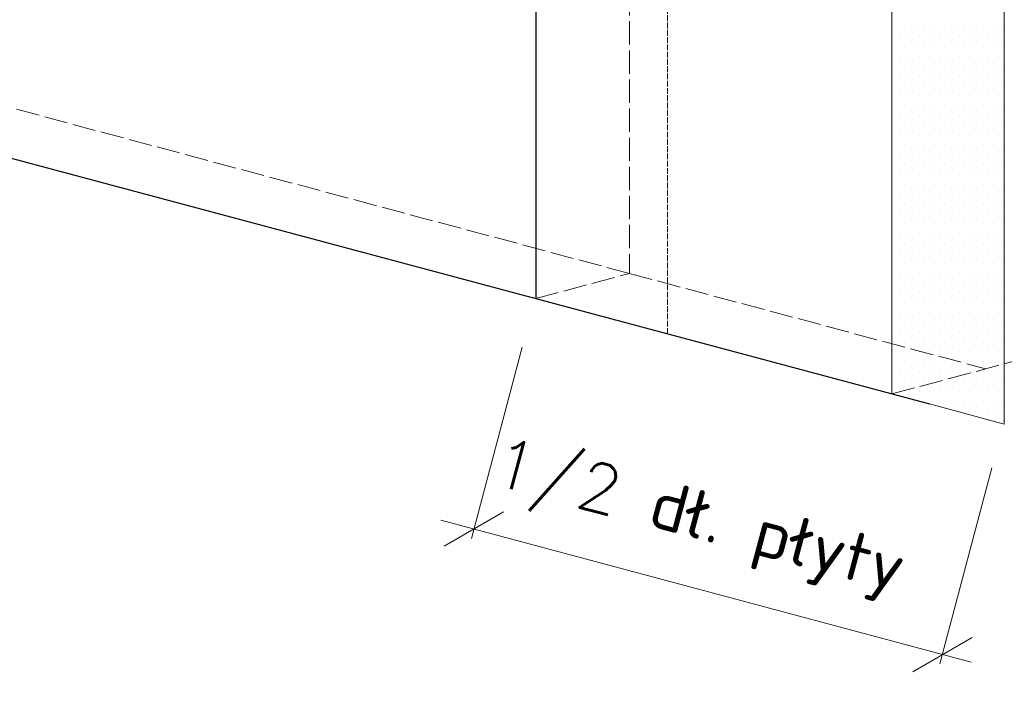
# Model space of a CAD drawing. Header units: millimetres. Extents: x 0 to 54826, y 42154 to 60442.
# Tile 34 of 64: x 49084 to 49591, y 46478 to 46821. Entities that reach past the tile are written whole.
import ezdxf

# ---------------------------------------------------------------- set-up
doc = ezdxf.new("R2010")
doc.units = ezdxf.units.MM
doc.linetypes.add('ACAD_ISO02W100', pattern=[15, 12, -3])
doc.layers.add('DIMENSIONS', color=7, linetype='Continuous')
doc.layers.add('linia', color=100, linetype='Continuous', lineweight=25)
doc.layers.add('przerywa', color=100, linetype='ACAD_ISO02W100', lineweight=5)
doc.styles.get("Standard").update_dxf_attribs({"font": 'GOTHIC.TTF'})

# ---------------------------------------------------------------- blocks, each defined once
blk = doc.blocks.new('_Oblique')
at = {"color": 0, "linetype": 'ByBlock', "lineweight": -2}
blk.add_line((-0.5, -0.5), (0.5, 0.5), dxfattribs=at)

msp = doc.modelspace()

# ---------------------------------------------------------------- linework, layer by layer
at = {"layer": 'DIMENSIONS', "color": 18, "lineweight": 0, "true_color": 0x000000}
for p, q in [((49342.546, 46652.269), (49316.315, 46553.657)), ((49584.578, 46590.15), (49557.796, 46488.952)), ((49300.624, 46563.038), (49573.791, 46489.843))]:
    msp.add_line(p, q, dxfattribs=at)
at = {"layer": 'linia', "color": 18, "true_color": 0x000000}
for p, q in [((49349.464, 46927.371), (49349.464, 46677.371)), ((48866.501, 46806.781), (49349.464, 46677.371)), ((49349.464, 46677.371), (49552.308, 46623.019))]:
    msp.add_line(p, q, dxfattribs=at)
at = {"layer": 'linia', "color": 18, "lineweight": 20, "true_color": 0x000000}
for p, q in [((49532.99, 46878.195), (49532.99, 46628.195)), ((49590.945, 46862.666), (49590.945, 46612.666)), ((49539.737, 46817.503), (49539.737, 46817.503)), ((49544.817, 46817.503), (49544.817, 46817.503)), ((49549.897, 46817.503), (49549.897, 46817.503)), ((49554.977, 46817.503), (49554.977, 46817.503)), ((49560.057, 46817.503), (49560.057, 46817.503)), ((49565.137, 46817.503), (49565.137, 46817.503)), ((49570.217, 46817.503), (49570.217, 46817.503)), ((49575.297, 46817.503), (49575.297, 46817.503)), ((49580.377, 46817.503), (49580.377, 46817.503)), ((49585.457, 46817.503), (49585.457, 46817.503)), ((49590.537, 46817.503), (49590.537, 46817.503)), ((49537.197, 46812.423), (49537.197, 46812.423)), ((49542.277, 46812.423), (49542.277, 46812.423)), ((49547.357, 46812.423), (49547.357, 46812.423)), ((49552.437, 46812.423), (49552.437, 46812.423)), ((49557.517, 46812.423), (49557.517, 46812.423)), ((49562.597, 46812.423), (49562.597, 46812.423)), ((49567.677, 46812.423), (49567.677, 46812.423)), ((49572.757, 46812.423), (49572.757, 46812.423)), ((49577.837, 46812.423), (49577.837, 46812.423)), ((49582.917, 46812.423), (49582.917, 46812.423)), ((49587.997, 46812.423), (49587.997, 46812.423)), ((49539.737, 46807.343), (49539.737, 46807.343)), ((49544.817, 46807.343), (49544.817, 46807.343)), ((49549.897, 46807.343), (49549.897, 46807.343)), ((49554.977, 46807.343), (49554.977, 46807.343)), ((49560.057, 46807.343), (49560.057, 46807.343)), ((49565.137, 46807.343), (49565.137, 46807.343)), ((49570.217, 46807.343), (49570.217, 46807.343)), ((49575.297, 46807.343), (49575.297, 46807.343)), ((49580.377, 46807.343), (49580.377, 46807.343)), ((49585.457, 46807.343), (49585.457, 46807.343)), ((49590.537, 46807.343), (49590.537, 46807.343)), ((49537.197, 46802.263), (49537.197, 46802.263)), ((49542.277, 46802.263), (49542.277, 46802.263)), ((49547.357, 46802.263), (49547.357, 46802.263)), ((49552.437, 46802.263), (49552.437, 46802.263)), ((49557.517, 46802.263), (49557.517, 46802.263)), ((49562.597, 46802.263), (49562.597, 46802.263)), ((49567.677, 46802.263), (49567.677, 46802.263)), ((49572.757, 46802.263), (49572.757, 46802.263)), ((49577.837, 46802.263), (49577.837, 46802.263)), ((49582.917, 46802.263), (49582.917, 46802.263)), ((49587.997, 46802.263), (49587.997, 46802.263)), ((49539.737, 46797.183), (49539.737, 46797.183)), ((49544.817, 46797.183), (49544.817, 46797.183)), ((49549.897, 46797.183), (49549.897, 46797.183)), ((49554.977, 46797.183), (49554.977, 46797.183)), ((49560.057, 46797.183), (49560.057, 46797.183)), ((49565.137, 46797.183), (49565.137, 46797.183)), ((49570.217, 46797.183), (49570.217, 46797.183)), ((49575.297, 46797.183), (49575.297, 46797.183)), ((49580.377, 46797.183), (49580.377, 46797.183)), ((49585.457, 46797.183), (49585.457, 46797.183)), ((49590.537, 46797.183), (49590.537, 46797.183)), ((49537.197, 46792.103), (49537.197, 46792.103)), ((49542.277, 46792.103), (49542.277, 46792.103)), ((49547.357, 46792.103), (49547.357, 46792.103)), ((49552.437, 46792.103), (49552.437, 46792.103)), ((49557.517, 46792.103), (49557.517, 46792.103)), ((49562.597, 46792.103), (49562.597, 46792.103)), ((49567.677, 46792.103), (49567.677, 46792.103)), ((49572.757, 46792.103), (49572.757, 46792.103)), ((49577.837, 46792.103), (49577.837, 46792.103)), ((49582.917, 46792.103), (49582.917, 46792.103)), ((49587.997, 46792.103), (49587.997, 46792.103)), ((49539.737, 46787.023), (49539.737, 46787.023)), ((49544.817, 46787.023), (49544.817, 46787.023)), ((49549.897, 46787.023), (49549.897, 46787.023)), ((49554.977, 46787.023), (49554.977, 46787.023)), ((49560.057, 46787.023), (49560.057, 46787.023)), ((49565.137, 46787.023), (49565.137, 46787.023)), ((49570.217, 46787.023), (49570.217, 46787.023)), ((49575.297, 46787.023), (49575.297, 46787.023)), ((49580.377, 46787.023), (49580.377, 46787.023)), ((49585.457, 46787.023), (49585.457, 46787.023)), ((49590.537, 46787.023), (49590.537, 46787.023)), ((49537.197, 46781.943), (49537.197, 46781.943)), ((49542.277, 46781.943), (49542.277, 46781.943)), ((49547.357, 46781.943), (49547.357, 46781.943)), ((49552.437, 46781.943), (49552.437, 46781.943)), ((49557.517, 46781.943), (49557.517, 46781.943)), ((49562.597, 46781.943), (49562.597, 46781.943)), ((49567.677, 46781.943), (49567.677, 46781.943)), ((49572.757, 46781.943), (49572.757, 46781.943)), ((49577.837, 46781.943), (49577.837, 46781.943)), ((49582.917, 46781.943), (49582.917, 46781.943)), ((49587.997, 46781.943), (49587.997, 46781.943)), ((49539.737, 46776.863), (49539.737, 46776.863)), ((49544.817, 46776.863), (49544.817, 46776.863)), ((49549.897, 46776.863), (49549.897, 46776.863)), ((49554.977, 46776.863), (49554.977, 46776.863)), ((49560.057, 46776.863), (49560.057, 46776.863)), ((49565.137, 46776.863), (49565.137, 46776.863)), ((49570.217, 46776.863), (49570.217, 46776.863)), ((49575.297, 46776.863), (49575.297, 46776.863)), ((49580.377, 46776.863), (49580.377, 46776.863)), ((49585.457, 46776.863), (49585.457, 46776.863)), ((49590.537, 46776.863), (49590.537, 46776.863)), ((49537.197, 46771.783), (49537.197, 46771.783)), ((49542.277, 46771.783), (49542.277, 46771.783)), ((49547.357, 46771.783), (49547.357, 46771.783)), ((49552.437, 46771.783), (49552.437, 46771.783)), ((49557.517, 46771.783), (49557.517, 46771.783)), ((49562.597, 46771.783), (49562.597, 46771.783)), ((49567.677, 46771.783), (49567.677, 46771.783)), ((49572.757, 46771.783), (49572.757, 46771.783)), ((49577.837, 46771.783), (49577.837, 46771.783)), ((49582.917, 46771.783), (49582.917, 46771.783)), ((49587.997, 46771.783), (49587.997, 46771.783)), ((49539.737, 46766.703), (49539.737, 46766.703)), ((49544.817, 46766.703), (49544.817, 46766.703)), ((49549.897, 46766.703), (49549.897, 46766.703)), ((49554.977, 46766.703), (49554.977, 46766.703)), ((49560.057, 46766.703), (49560.057, 46766.703)), ((49565.137, 46766.703), (49565.137, 46766.703)), ((49570.217, 46766.703), (49570.217, 46766.703)), ((49575.297, 46766.703), (49575.297, 46766.703)), ((49580.377, 46766.703), (49580.377, 46766.703)), ((49585.457, 46766.703), (49585.457, 46766.703)), ((49590.537, 46766.703), (49590.537, 46766.703)), ((49537.197, 46761.623), (49537.197, 46761.623)), ((49542.277, 46761.623), (49542.277, 46761.623)), ((49547.357, 46761.623), (49547.357, 46761.623)), ((49552.437, 46761.623), (49552.437, 46761.623)), ((49557.517, 46761.623), (49557.517, 46761.623)), ((49562.597, 46761.623), (49562.597, 46761.623)), ((49567.677, 46761.623), (49567.677, 46761.623)), ((49572.757, 46761.623), (49572.757, 46761.623)), ((49577.837, 46761.623), (49577.837, 46761.623)), ((49582.917, 46761.623), (49582.917, 46761.623)), ((49587.997, 46761.623), (49587.997, 46761.623)), ((49539.737, 46756.543), (49539.737, 46756.543)), ((49544.817, 46756.543), (49544.817, 46756.543)), ((49549.897, 46756.543), (49549.897, 46756.543)), ((49554.977, 46756.543), (49554.977, 46756.543)), ((49560.057, 46756.543), (49560.057, 46756.543)), ((49565.137, 46756.543), (49565.137, 46756.543)), ((49570.217, 46756.543), (49570.217, 46756.543)), ((49575.297, 46756.543), (49575.297, 46756.543)), ((49580.377, 46756.543), (49580.377, 46756.543)), ((49585.457, 46756.543), (49585.457, 46756.543)), ((49590.537, 46756.543), (49590.537, 46756.543)), ((49537.197, 46751.463), (49537.197, 46751.463)), ((49542.277, 46751.463), (49542.277, 46751.463)), ((49547.357, 46751.463), (49547.357, 46751.463)), ((49552.437, 46751.463), (49552.437, 46751.463)), ((49557.517, 46751.463), (49557.517, 46751.463)), ((49562.597, 46751.463), (49562.597, 46751.463)), ((49567.677, 46751.463), (49567.677, 46751.463)), ((49572.757, 46751.463), (49572.757, 46751.463)), ((49577.837, 46751.463), (49577.837, 46751.463)), ((49582.917, 46751.463), (49582.917, 46751.463)), ((49587.997, 46751.463), (49587.997, 46751.463)), ((49539.737, 46746.383), (49539.737, 46746.383)), ((49544.817, 46746.383), (49544.817, 46746.383)), ((49549.897, 46746.383), (49549.897, 46746.383)), ((49554.977, 46746.383), (49554.977, 46746.383)), ((49560.057, 46746.383), (49560.057, 46746.383)), ((49565.137, 46746.383), (49565.137, 46746.383)), ((49570.217, 46746.383), (49570.217, 46746.383)), ((49575.297, 46746.383), (49575.297, 46746.383)), ((49580.377, 46746.383), (49580.377, 46746.383)), ((49585.457, 46746.383), (49585.457, 46746.383)), ((49590.537, 46746.383), (49590.537, 46746.383)), ((49537.197, 46741.303), (49537.197, 46741.303)), ((49542.277, 46741.303), (49542.277, 46741.303)), ((49547.357, 46741.303), (49547.357, 46741.303)), ((49552.437, 46741.303), (49552.437, 46741.303)), ((49557.517, 46741.303), (49557.517, 46741.303)), ((49562.597, 46741.303), (49562.597, 46741.303)), ((49567.677, 46741.303), (49567.677, 46741.303)), ((49572.757, 46741.303), (49572.757, 46741.303)), ((49577.837, 46741.303), (49577.837, 46741.303)), ((49582.917, 46741.303), (49582.917, 46741.303)), ((49587.997, 46741.303), (49587.997, 46741.303)), ((49539.737, 46736.223), (49539.737, 46736.223)), ((49544.817, 46736.223), (49544.817, 46736.223)), ((49549.897, 46736.223), (49549.897, 46736.223)), ((49554.977, 46736.223), (49554.977, 46736.223)), ((49560.057, 46736.223), (49560.057, 46736.223)), ((49565.137, 46736.223), (49565.137, 46736.223)), ((49570.217, 46736.223), (49570.217, 46736.223)), ((49575.297, 46736.223), (49575.297, 46736.223)), ((49580.377, 46736.223), (49580.377, 46736.223)), ((49585.457, 46736.223), (49585.457, 46736.223)), ((49590.537, 46736.223), (49590.537, 46736.223)), ((49537.197, 46731.143), (49537.197, 46731.143)), ((49542.277, 46731.143), (49542.277, 46731.143)), ((49547.357, 46731.143), (49547.357, 46731.143)), ((49552.437, 46731.143), (49552.437, 46731.143)), ((49557.517, 46731.143), (49557.517, 46731.143)), ((49562.597, 46731.143), (49562.597, 46731.143)), ((49567.677, 46731.143), (49567.677, 46731.143)), ((49572.757, 46731.143), (49572.757, 46731.143)), ((49577.837, 46731.143), (49577.837, 46731.143)), ((49582.917, 46731.143), (49582.917, 46731.143)), ((49587.997, 46731.143), (49587.997, 46731.143)), ((49539.737, 46726.063), (49539.737, 46726.063)), ((49544.817, 46726.063), (49544.817, 46726.063)), ((49549.897, 46726.063), (49549.897, 46726.063)), ((49554.977, 46726.063), (49554.977, 46726.063)), ((49560.057, 46726.063), (49560.057, 46726.063)), ((49565.137, 46726.063), (49565.137, 46726.063)), ((49570.217, 46726.063), (49570.217, 46726.063)), ((49575.297, 46726.063), (49575.297, 46726.063)), ((49580.377, 46726.063), (49580.377, 46726.063)), ((49585.457, 46726.063), (49585.457, 46726.063)), ((49590.537, 46726.063), (49590.537, 46726.063)), ((49537.197, 46720.983), (49537.197, 46720.983)), ((49542.277, 46720.983), (49542.277, 46720.983)), ((49547.357, 46720.983), (49547.357, 46720.983)), ((49552.437, 46720.983), (49552.437, 46720.983)), ((49557.517, 46720.983), (49557.517, 46720.983)), ((49562.597, 46720.983), (49562.597, 46720.983)), ((49567.677, 46720.983), (49567.677, 46720.983)), ((49572.757, 46720.983), (49572.757, 46720.983)), ((49577.837, 46720.983), (49577.837, 46720.983)), ((49582.917, 46720.983), (49582.917, 46720.983)), ((49587.997, 46720.983), (49587.997, 46720.983)), ((49539.737, 46715.903), (49539.737, 46715.903)), ((49544.817, 46715.903), (49544.817, 46715.903)), ((49549.897, 46715.903), (49549.897, 46715.903)), ((49554.977, 46715.903), (49554.977, 46715.903)), ((49560.057, 46715.903), (49560.057, 46715.903)), ((49565.137, 46715.903), (49565.137, 46715.903)), ((49570.217, 46715.903), (49570.217, 46715.903)), ((49575.297, 46715.903), (49575.297, 46715.903)), ((49580.377, 46715.903), (49580.377, 46715.903)), ((49585.457, 46715.903), (49585.457, 46715.903)), ((49590.537, 46715.903), (49590.537, 46715.903)), ((49537.197, 46710.823), (49537.197, 46710.823)), ((49542.277, 46710.823), (49542.277, 46710.823)), ((49547.357, 46710.823), (49547.357, 46710.823)), ((49552.437, 46710.823), (49552.437, 46710.823)), ((49557.517, 46710.823), (49557.517, 46710.823)), ((49562.597, 46710.823), (49562.597, 46710.823)), ((49567.677, 46710.823), (49567.677, 46710.823)), ((49572.757, 46710.823), (49572.757, 46710.823)), ((49577.837, 46710.823), (49577.837, 46710.823)), ((49582.917, 46710.823), (49582.917, 46710.823)), ((49587.997, 46710.823), (49587.997, 46710.823)), ((49539.737, 46705.743), (49539.737, 46705.743)), ((49544.817, 46705.743), (49544.817, 46705.743)), ((49549.897, 46705.743), (49549.897, 46705.743)), ((49554.977, 46705.743), (49554.977, 46705.743)), ((49560.057, 46705.743), (49560.057, 46705.743)), ((49565.137, 46705.743), (49565.137, 46705.743)), ((49570.217, 46705.743), (49570.217, 46705.743)), ((49575.297, 46705.743), (49575.297, 46705.743)), ((49580.377, 46705.743), (49580.377, 46705.743)), ((49585.457, 46705.743), (49585.457, 46705.743)), ((49590.537, 46705.743), (49590.537, 46705.743)), ((49537.197, 46700.663), (49537.197, 46700.663)), ((49542.277, 46700.663), (49542.277, 46700.663)), ((49547.357, 46700.663), (49547.357, 46700.663)), ((49552.437, 46700.663), (49552.437, 46700.663)), ((49557.517, 46700.663), (49557.517, 46700.663)), ((49562.597, 46700.663), (49562.597, 46700.663)), ((49567.677, 46700.663), (49567.677, 46700.663)), ((49572.757, 46700.663), (49572.757, 46700.663)), ((49577.837, 46700.663), (49577.837, 46700.663)), ((49582.917, 46700.663), (49582.917, 46700.663)), ((49587.997, 46700.663), (49587.997, 46700.663)), ((49539.737, 46695.583), (49539.737, 46695.583)), ((49544.817, 46695.583), (49544.817, 46695.583)), ((49549.897, 46695.583), (49549.897, 46695.583)), ((49554.977, 46695.583), (49554.977, 46695.583)), ((49560.057, 46695.583), (49560.057, 46695.583)), ((49565.137, 46695.583), (49565.137, 46695.583)), ((49570.217, 46695.583), (49570.217, 46695.583)), ((49575.297, 46695.583), (49575.297, 46695.583)), ((49580.377, 46695.583), (49580.377, 46695.583)), ((49585.457, 46695.583), (49585.457, 46695.583)), ((49590.537, 46695.583), (49590.537, 46695.583)), ((49537.197, 46690.503), (49537.197, 46690.503)), ((49542.277, 46690.503), (49542.277, 46690.503)), ((49547.357, 46690.503), (49547.357, 46690.503)), ((49552.437, 46690.503), (49552.437, 46690.503)), ((49557.517, 46690.503), (49557.517, 46690.503)), ((49562.597, 46690.503), (49562.597, 46690.503)), ((49567.677, 46690.503), (49567.677, 46690.503)), ((49572.757, 46690.503), (49572.757, 46690.503)), ((49577.837, 46690.503), (49577.837, 46690.503)), ((49582.917, 46690.503), (49582.917, 46690.503)), ((49587.997, 46690.503), (49587.997, 46690.503)), ((49539.737, 46685.423), (49539.737, 46685.423)), ((49544.817, 46685.423), (49544.817, 46685.423)), ((49549.897, 46685.423), (49549.897, 46685.423)), ((49554.977, 46685.423), (49554.977, 46685.423)), ((49560.057, 46685.423), (49560.057, 46685.423)), ((49565.137, 46685.423), (49565.137, 46685.423)), ((49570.217, 46685.423), (49570.217, 46685.423)), ((49575.297, 46685.423), (49575.297, 46685.423)), ((49580.377, 46685.423), (49580.377, 46685.423)), ((49585.457, 46685.423), (49585.457, 46685.423)), ((49590.537, 46685.423), (49590.537, 46685.423)), ((49537.197, 46680.343), (49537.197, 46680.343)), ((49542.277, 46680.343), (49542.277, 46680.343)), ((49547.357, 46680.343), (49547.357, 46680.343)), ((49552.437, 46680.343), (49552.437, 46680.343)), ((49557.517, 46680.343), (49557.517, 46680.343)), ((49562.597, 46680.343), (49562.597, 46680.343)), ((49567.677, 46680.343), (49567.677, 46680.343)), ((49572.757, 46680.343), (49572.757, 46680.343)), ((49577.837, 46680.343), (49577.837, 46680.343)), ((49582.917, 46680.343), (49582.917, 46680.343)), ((49587.997, 46680.343), (49587.997, 46680.343)), ((49539.737, 46675.263), (49539.737, 46675.263)), ((49544.817, 46675.263), (49544.817, 46675.263)), ((49549.897, 46675.263), (49549.897, 46675.263)), ((49554.977, 46675.263), (49554.977, 46675.263)), ((49560.057, 46675.263), (49560.057, 46675.263)), ((49565.137, 46675.263), (49565.137, 46675.263)), ((49570.217, 46675.263), (49570.217, 46675.263)), ((49575.297, 46675.263), (49575.297, 46675.263)), ((49580.377, 46675.263), (49580.377, 46675.263)), ((49585.457, 46675.263), (49585.457, 46675.263)), ((49590.537, 46675.263), (49590.537, 46675.263)), ((49537.197, 46670.183), (49537.197, 46670.183)), ((49542.277, 46670.183), (49542.277, 46670.183)), ((49547.357, 46670.183), (49547.357, 46670.183)), ((49552.437, 46670.183), (49552.437, 46670.183)), ((49557.517, 46670.183), (49557.517, 46670.183)), ((49562.597, 46670.183), (49562.597, 46670.183)), ((49567.677, 46670.183), (49567.677, 46670.183)), ((49572.757, 46670.183), (49572.757, 46670.183)), ((49577.837, 46670.183), (49577.837, 46670.183)), ((49582.917, 46670.183), (49582.917, 46670.183)), ((49587.997, 46670.183), (49587.997, 46670.183)), ((49539.737, 46665.103), (49539.737, 46665.103)), ((49544.817, 46665.103), (49544.817, 46665.103)), ((49549.897, 46665.103), (49549.897, 46665.103)), ((49554.977, 46665.103), (49554.977, 46665.103)), ((49560.057, 46665.103), (49560.057, 46665.103)), ((49565.137, 46665.103), (49565.137, 46665.103)), ((49570.217, 46665.103), (49570.217, 46665.103)), ((49575.297, 46665.103), (49575.297, 46665.103)), ((49580.377, 46665.103), (49580.377, 46665.103)), ((49585.457, 46665.103), (49585.457, 46665.103)), ((49590.537, 46665.103), (49590.537, 46665.103)), ((49537.197, 46660.023), (49537.197, 46660.023)), ((49542.277, 46660.023), (49542.277, 46660.023)), ((49547.357, 46660.023), (49547.357, 46660.023)), ((49552.437, 46660.023), (49552.437, 46660.023)), ((49557.517, 46660.023), (49557.517, 46660.023)), ((49562.597, 46660.023), (49562.597, 46660.023)), ((49567.677, 46660.023), (49567.677, 46660.023)), ((49572.757, 46660.023), (49572.757, 46660.023)), ((49577.837, 46660.023), (49577.837, 46660.023)), ((49582.917, 46660.023), (49582.917, 46660.023)), ((49587.997, 46660.023), (49587.997, 46660.023)), ((49539.737, 46654.943), (49539.737, 46654.943)), ((49544.817, 46654.943), (49544.817, 46654.943)), ((49549.897, 46654.943), (49549.897, 46654.943)), ((49554.977, 46654.943), (49554.977, 46654.943)), ((49560.057, 46654.943), (49560.057, 46654.943)), ((49565.137, 46654.943), (49565.137, 46654.943)), ((49570.217, 46654.943), (49570.217, 46654.943)), ((49575.297, 46654.943), (49575.297, 46654.943)), ((49580.377, 46654.943), (49580.377, 46654.943)), ((49585.457, 46654.943), (49585.457, 46654.943)), ((49590.537, 46654.943), (49590.537, 46654.943)), ((49537.197, 46649.863), (49537.197, 46649.863)), ((49542.277, 46649.863), (49542.277, 46649.863)), ((49547.357, 46649.863), (49547.357, 46649.863)), ((49552.437, 46649.863), (49552.437, 46649.863)), ((49557.517, 46649.863), (49557.517, 46649.863)), ((49562.597, 46649.863), (49562.597, 46649.863)), ((49567.677, 46649.863), (49567.677, 46649.863)), ((49572.757, 46649.863), (49572.757, 46649.863)), ((49577.837, 46649.863), (49577.837, 46649.863)), ((49582.917, 46649.863), (49582.917, 46649.863)), ((49587.997, 46649.863), (49587.997, 46649.863)), ((49539.737, 46644.783), (49539.737, 46644.783)), ((49544.817, 46644.783), (49544.817, 46644.783)), ((49549.897, 46644.783), (49549.897, 46644.783)), ((49554.977, 46644.783), (49554.977, 46644.783)), ((49560.057, 46644.783), (49560.057, 46644.783)), ((49565.137, 46644.783), (49565.137, 46644.783)), ((49570.217, 46644.783), (49570.217, 46644.783)), ((49575.297, 46644.783), (49575.297, 46644.783)), ((49580.377, 46644.783), (49580.377, 46644.783)), ((49585.457, 46644.783), (49585.457, 46644.783)), ((49590.537, 46644.783), (49590.537, 46644.783)), ((49537.197, 46639.703), (49537.197, 46639.703)), ((49542.277, 46639.703), (49542.277, 46639.703)), ((49547.357, 46639.703), (49547.357, 46639.703)), ((49552.437, 46639.703), (49552.437, 46639.703)), ((49557.517, 46639.703), (49557.517, 46639.703)), ((49562.597, 46639.703), (49562.597, 46639.703)), ((49567.677, 46639.703), (49567.677, 46639.703)), ((49572.757, 46639.703), (49572.757, 46639.703)), ((49577.837, 46639.703), (49577.837, 46639.703)), ((49582.917, 46639.703), (49582.917, 46639.703)), ((49587.997, 46639.703), (49587.997, 46639.703)), ((49539.737, 46634.623), (49539.737, 46634.623)), ((49544.817, 46634.623), (49544.817, 46634.623)), ((49549.897, 46634.623), (49549.897, 46634.623)), ((49554.977, 46634.623), (49554.977, 46634.623)), ((49560.057, 46634.623), (49560.057, 46634.623)), ((49565.137, 46634.623), (49565.137, 46634.623)), ((49570.217, 46634.623), (49570.217, 46634.623)), ((49575.297, 46634.623), (49575.297, 46634.623)), ((49580.377, 46634.623), (49580.377, 46634.623)), ((49585.457, 46634.623), (49585.457, 46634.623)), ((49590.537, 46634.623), (49590.537, 46634.623)), ((49537.197, 46629.543), (49537.197, 46629.543)), ((49542.277, 46629.543), (49542.277, 46629.543)), ((49547.357, 46629.543), (49547.357, 46629.543)), ((49552.437, 46629.543), (49552.437, 46629.543)), ((49557.517, 46629.543), (49557.517, 46629.543)), ((49562.597, 46629.543), (49562.597, 46629.543)), ((49567.677, 46629.543), (49567.677, 46629.543)), ((49572.757, 46629.543), (49572.757, 46629.543)), ((49577.837, 46629.543), (49577.837, 46629.543)), ((49582.917, 46629.543), (49582.917, 46629.543)), ((49587.997, 46629.543), (49587.997, 46629.543)), ((49544.817, 46624.463), (49544.817, 46624.463)), ((49549.897, 46624.463), (49549.897, 46624.463)), ((49554.977, 46624.463), (49554.977, 46624.463)), ((49560.057, 46624.463), (49560.057, 46624.463)), ((49565.137, 46624.463), (49565.137, 46624.463)), ((49570.217, 46624.463), (49570.217, 46624.463)), ((49575.297, 46624.463), (49575.297, 46624.463)), ((49580.377, 46624.463), (49580.377, 46624.463)), ((49585.457, 46624.463), (49585.457, 46624.463)), ((49590.537, 46624.463), (49590.537, 46624.463)), ((49590.945, 46612.666), (49552.308, 46623.019)), ((49567.677, 46619.383), (49567.677, 46619.383)), ((49572.757, 46619.383), (49572.757, 46619.383)), ((49577.837, 46619.383), (49577.837, 46619.383)), ((49582.917, 46619.383), (49582.917, 46619.383)), ((49587.997, 46619.383), (49587.997, 46619.383)), ((49585.457, 46614.303), (49585.457, 46614.303)), ((49590.537, 46614.303), (49590.537, 46614.303))]:
    msp.add_line(p, q, dxfattribs=at)
at = {"layer": 'przerywa', "color": 18, "ltscale": 0.25, "true_color": 0x000000}
msp.add_line((49417.428, 46659.16), (49417.428, 47409.16), dxfattribs=at)
at = {"layer": 'przerywa', "color": 18, "linetype": 'ACAD_ISO02W100', "true_color": 0x000000}
for p, q in [((49397.76, 46940.312), (49397.76, 46690.312)), ((49397.76, 46690.312), (48914.797, 46819.722)), ((49349.464, 46677.371), (49397.76, 46690.312)), ((49397.76, 46690.312), (49581.286, 46641.136))]:
    msp.add_line(p, q, dxfattribs=at)
at = {"layer": 'przerywa', "color": 18, "linetype": 'ACAD_ISO02W100', "lineweight": 20, "true_color": 0x000000}
msp.add_line((49532.99, 46628.195), (50015.953, 46757.605), dxfattribs=at)

# ---------------------------------------------------------------- block references
at = {"layer": 'DIMENSIONS', "color": 18, "lineweight": 0, "true_color": 0x000000, "xscale": 25.00000000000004, "yscale": 25.00000000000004, "zscale": 25.00000000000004}
for p, rotation in [((49317.609, 46558.486), 164.9999999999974), ((49559.09, 46493.782), 344.9999999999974)]:
    msp.add_blockref('_Oblique', p, dxfattribs=dict(at, rotation=rotation))

# ---------------------------------------------------------------- texts
at = {"layer": 'linia', "color": 18, "true_color": 0x000000, "insert": (49331.967, 46606.296), "char_height": 25, "width": 667.8769, "attachment_point": 1, "rotation": 345}
msp.add_mtext('{\\Fromans|c238;1/2 dł. płyty }', dxfattribs=at)

doc.saveas('drawing.dxf')
